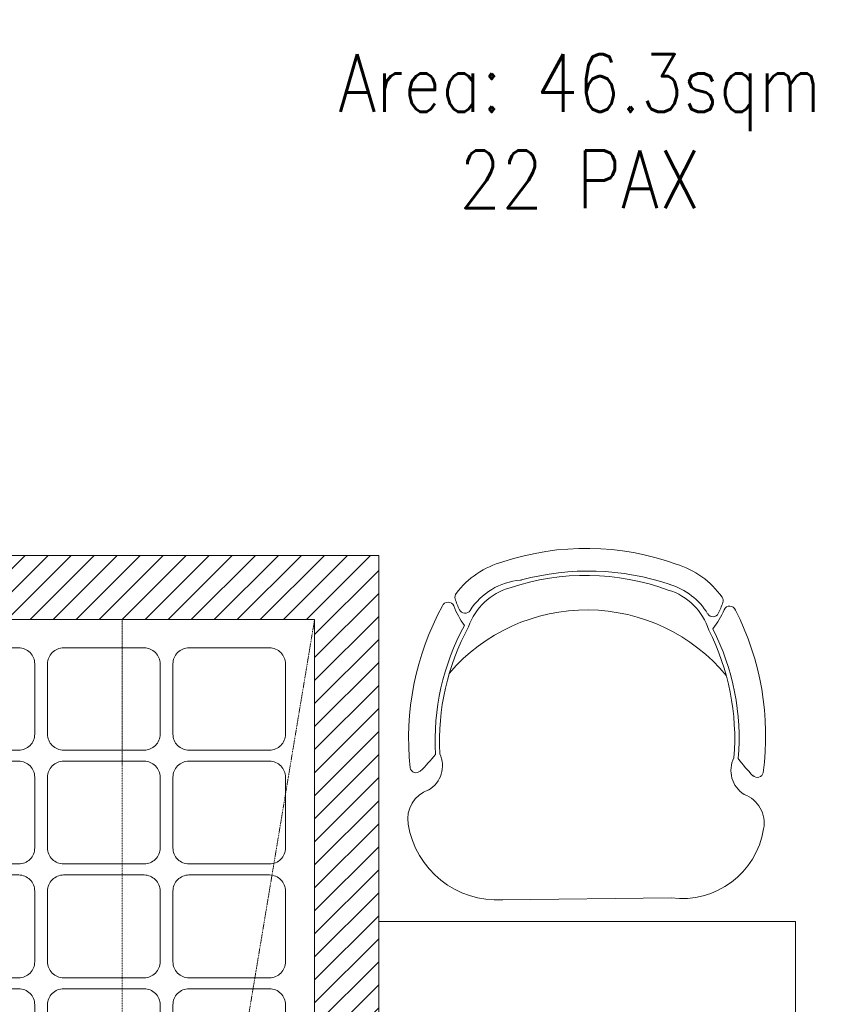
# Model space of a CAD drawing. Header units: millimetres. Extents: x 325 to 175091, y -14729 to 20560.
# Tile 9 of 25: x 89388 to 90675, y 10066 to 11602. Entities that reach past the tile are written whole.
import ezdxf

# ---------------------------------------------------------------- set-up
doc = ezdxf.new("R2010")
doc.units = ezdxf.units.MM
doc.header["$LTSCALE"] = 2.5
doc.linetypes.add('( Hidden )', pattern=[0.375, 0.25, -0.125])
doc.linetypes.add('DASHDOT2', pattern=[0.5, 0.25, -0.125, 0, -0.125])
doc.layers.get('0').update_dxf_attribs({"color": 8, "lineweight": 5})
for name, color, linetype, lineweight in [('ELEVATION 1', 8, 'Continuous', 5), ('FURNITURES', 8, 'Continuous', 5), ('HATCH LIGHT', 8, 'Continuous', 5), ('K Equipment', 8, 'Continuous', 5), ('ROOM TEXT', 8, 'Continuous', 5), ('WALL', 8, 'Continuous', 5)]:
    doc.layers.add(name, color=color, linetype=linetype, lineweight=lineweight)
doc.styles.add('MTEXT', font='romans.shx', dxfattribs={"width": 0.85})
doc.dimstyles.new('AJKD_30', dxfattribs={"dimscale": 30, "dimtxt": 2, "dimasz": 1, "dimexe": 0.8, "dimexo": 0.8, "dimgap": 0.5, "dimtad": 1, "dimdec": 0, "dimzin": 0, "dimdsep": 46, "dimtxsty": 'Standard', "dimblk": 'ARCHTICK', "dimcen": 0.125, "dimclrd": 251, "dimclre": 251, "dimclrt": 42, "dimadec": 0, "dimazin": 0, "dimtfac": 1, "dimtdec": 0, "dimtix": 1, "dimtmove": 0, "dimatfit": 3, "dimfxl": 1, "dimtolj": 1, "dimtzin": 0, "dimarcsym": 1})

# ---------------------------------------------------------------- blocks, each defined once
blk = doc.blocks.new('existingdisplay01')
for points in [[(-1500, 680), (0, 680), (0, 880), (-1500, 880)], [(-1500, 680), (-1500, 0), (0, 0), (0, 680)]]:
    blk.add_lwpolyline(points, close=True)
for points in [[(-1065.5, 436.5, -0.414214), (-1090.5, 461.5), (-1090.5, 587.1, -0.414214), (-1065.5, 612.1), (-955.8, 612.1, -0.414214), (-930.8, 587.1), (-930.8, 461.5, -0.414214), (-955.8, 436.5), (-1065.5, 436.5)], [(-1065.5, 240.9, -0.414214), (-1090.5, 265.9), (-1090.5, 391.5, -0.414214), (-1065.5, 416.5), (-955.8, 416.5, -0.414214), (-930.8, 391.5), (-930.8, 265.9, -0.414214), (-955.8, 240.9), (-1065.5, 240.9)], [(-1065.5, 45.3, -0.414214), (-1090.5, 70.3), (-1090.5, 195.9, -0.414214), (-1065.5, 220.9), (-955.8, 220.9, -0.414214), (-930.8, 195.9), (-930.8, 70.3, -0.414214), (-955.8, 45.3), (-1065.5, 45.3)]]:
    blk.add_lwpolyline(points, format="xyb")
for points in [[(-913.6, 461.5), (-913.6, 587.1, -0.414214), (-888.6, 612.1), (-778.3, 612.1, -0.414214), (-753.3, 587.1), (-753.3, 461.5, -0.414214), (-778.3, 436.5), (-888.6, 436.5, -0.414214)], [(-736.1, 461.5), (-736.1, 587.1, -0.414214), (-711.1, 612.1), (-600.8, 612.1, -0.414214), (-575.8, 587.1), (-575.8, 461.5, -0.414214), (-600.8, 436.5), (-711.1, 436.5, -0.414214)], [(-398.3, 461.5), (-398.3, 587.1, 0.414214), (-423.3, 612.1), (-533.6, 612.1, 0.414214), (-558.6, 587.1), (-558.6, 461.5, 0.414214), (-533.6, 436.5), (-423.3, 436.5, 0.414214)], [(-220.8, 461.5), (-220.8, 587.1, 0.414214), (-245.8, 612.1), (-356.1, 612.1, 0.414214), (-381.1, 587.1), (-381.1, 461.5, 0.414214), (-356.1, 436.5), (-245.8, 436.5, 0.414214)], [(-44, 461.5), (-44, 587.1, 0.414214), (-69, 612.1), (-178.6, 612.1, 0.414214), (-203.6, 587.1), (-203.6, 461.5, 0.414214), (-178.6, 436.5), (-69, 436.5, 0.414214)], [(-913.6, 265.9), (-913.6, 391.5, -0.414214), (-888.6, 416.5), (-778.3, 416.5, -0.414214), (-753.3, 391.5), (-753.3, 265.9, -0.414214), (-778.3, 240.9), (-888.6, 240.9, -0.414214)], [(-736.1, 265.9), (-736.1, 391.5, -0.414214), (-711.1, 416.5), (-600.8, 416.5, -0.414214), (-575.8, 391.5), (-575.8, 265.9, -0.414214), (-600.8, 240.9), (-711.1, 240.9, -0.414214)], [(-398.3, 265.9), (-398.3, 391.5, 0.414214), (-423.3, 416.5), (-533.6, 416.5, 0.414214), (-558.6, 391.5), (-558.6, 265.9, 0.414214), (-533.6, 240.9), (-423.3, 240.9, 0.414214)], [(-220.8, 265.9), (-220.8, 391.5, 0.414214), (-245.8, 416.5), (-356.1, 416.5, 0.414214), (-381.1, 391.5), (-381.1, 265.9, 0.414214), (-356.1, 240.9), (-245.8, 240.9, 0.414214)], [(-44, 265.9), (-44, 391.5, 0.414214), (-69, 416.5), (-178.6, 416.5, 0.414214), (-203.6, 391.5), (-203.6, 265.9, 0.414214), (-178.6, 240.9), (-69, 240.9, 0.414214)], [(-913.6, 70.3), (-913.6, 195.9, -0.414214), (-888.6, 220.9), (-778.3, 220.9, -0.414214), (-753.3, 195.9), (-753.3, 70.3, -0.414214), (-778.3, 45.3), (-888.6, 45.3, -0.414214)], [(-736.1, 70.3), (-736.1, 195.9, -0.414214), (-711.1, 220.9), (-600.8, 220.9, -0.414214), (-575.8, 195.9), (-575.8, 70.3, -0.414214), (-600.8, 45.3), (-711.1, 45.3, -0.414214)], [(-398.3, 70.3), (-398.3, 195.9, 0.414214), (-423.3, 220.9), (-533.6, 220.9, 0.414214), (-558.6, 195.9), (-558.6, 70.3, 0.414214), (-533.6, 45.3), (-423.3, 45.3, 0.414214)], [(-220.8, 70.3), (-220.8, 195.9, 0.414214), (-245.8, 220.9), (-356.1, 220.9, 0.414214), (-381.1, 195.9), (-381.1, 70.3, 0.414214), (-356.1, 45.3), (-245.8, 45.3, 0.414214)], [(-44, 70.3), (-44, 195.9, 0.414214), (-69, 220.9), (-178.6, 220.9, 0.414214), (-203.6, 195.9), (-203.6, 70.3, 0.414214), (-178.6, 45.3), (-69, 45.3, 0.414214)]]:
    blk.add_lwpolyline(points, format="xyb", close=True)
blk = doc.blocks.new('_ArchTick')
at = {"color": 0, "linetype": 'ByBlock', "const_width": 0.15}
blk.add_lwpolyline([(-0.5, -0.5), (0.5, 0.5)], dxfattribs=at)
blk = doc.blocks.new('04P-CH~1')
at = {"layer": 'FURNITURES'}
blk.add_line((-0.6031, 0.6002), (-0.3259, 0.597), dxfattribs=at)
for centre, radius, start, end in [((-0.6123, 0.4516), 0.1489, 86.4583, 170.8444), ((-0.3081, 0.4618), 0.1363, 9.1324, 97.5079), ((-0.7092, 0.4672), 0.0508, 170.8444, 251.0023), ((-0.2234, 0.474), 0.0508, 290.5941, 10.752), ((-0.181, 0.3871), 0.0464, 121.9243, 206.893), ((-0.7491, 0.3792), 0.0464, 334.7034, 59.6721), ((-0.7462, 0.3807), 0.01, 46.5664, 168.9611), ((-0.6261, 0.3299), 0.456, 332.972, 7.6668), ((-0.0151, 0.2198), 0.2488, 135.03, 143.5831), ((-0.184, 0.3885), 0.01, 12.6352, 135.03), ((-0.3026, 0.3344), 0.456, 173.9296, 208.6243), ((-0.9103, 0.2073), 0.2488, 38.0132, 46.5664), ((-0.3125, 0.3391), 0.4025, 176.9457, 208.3688), ((-0.3123, 0.339), 0.3954, 177.0537, 208.5232), ((-0.6165, 0.3348), 0.3954, 333.0732, 4.5427), ((-0.6164, 0.3348), 0.4025, 333.2275, 4.6507), ((-0.465, 0.421), 0.2985, 220.6848, 320.3883), ((-0.5509, 0.0634), 0.1433, 143.887, 158.5326), ((-0.5651, 0.1825), 0.1, 198.8658, 254.7715), ((-0.3595, 0.1854), 0.1, 286.8249, 342.7306), ((-0.3704, 0.0659), 0.1433, 23.0638, 37.7094), ((-0.2571, 0.1237), 0.01, 27.0243, 148.9208), ((-0.6935, 0.1195), 0.01, 200.826, 338.5326), ((-0.5509, 0.0634), 0.1371, 154.5721, 162.6985), ((-0.6657, 0.118), 0.01, 32.6756, 154.5721), ((-0.5651, 0.1825), 0.1095, 212.6756, 265.1902), ((-0.3595, 0.1854), 0.1095, 286.8249, 328.9208), ((-0.3704, 0.0659), 0.1371, 18.8979, 27.0243), ((-0.2294, 0.126), 0.01, 203.0638, 340.7704), ((-0.6722, 0.1012), 0.01, 162.6985, 217.1873), ((-0.3595, 0.1854), 0.1445, 286.8249, 324.409), ((-0.2501, 0.1071), 0.01, 324.409, 18.8979), ((-0.5651, 0.1825), 0.1445, 217.1873, 254.7715), ((-0.4661, 0.4573), 0.3918, 251.3562, 290.2402), ((-0.5751, 0.0635), 0.01, 75.1708, 85.1902), ((-0.4624, 0.4792), 0.4208, 254.8305, 288.6631), ((-0.4661, 0.456), 0.435, 251.649, 289.9474)]:
    blk.add_arc(centre, radius, start, end, dxfattribs=at)

msp = doc.modelspace()

# ---------------------------------------------------------------- hatches: boundary and pattern name
at = {"layer": 'HATCH LIGHT'}
h = msp.add_hatch(dxfattribs=at)
h.set_pattern_fill('ANSI31', color=256, scale=8)
h.paths.add_polyline_path([(89948.4, 10765.7), (87348.4, 10765.7), (87348.4, 10665.7), (89848.4, 10665.7), (89848.4, 9165.7), (89848.4, 8865.7), (89948.4, 8865.7)])

# ---------------------------------------------------------------- linework, layer by layer
at = {"layer": 'ELEVATION 1', "linetype": '( Hidden )', "ltscale": 4}
msp.add_spline([(90934.5, 16124.2), (90477, 15643.2), (90479.3, 15346.9), (90812, 14833.8), (90909.9, 12969.1), (90718.6, 10979), (90964.4, 6449.2), (91143.9, 8091.7), (91180.6, 11321.8), (91273.7, 12768.9), (91935.5, 13732.9), (92411.7, 14039.8), (92824.3, 14422.8)], degree=3, dxfattribs=at)
at = {"layer": 'FURNITURES'}
msp.add_lwpolyline([(90598.4, 9545.1), (90598.4, 10195.1), (89948.4, 10195.1), (89948.4, 9545.1)], close=True, dxfattribs=at)
at = {"layer": 'K Equipment', "color": 252, "linetype": 'DASHDOT2', "lineweight": 5, "ltscale": 2, "true_color": 0x939598}
msp.add_line((89848.4, 10665.7), (89548.4, 8865.7), dxfattribs=at)
msp.add_lwpolyline([(89548.4, 10665.7), (89548.4, 8865.7), (89848.4, 8865.7), (89848.4, 10665.7)], close=True, dxfattribs=at)
at = {"layer": 'WALL'}
for p, q in [((87348.4, 10765.7), (89948.4, 10765.7)), ((89948.4, 10765.7), (89948.4, 8865.7)), ((87348.4, 10665.7), (89848.4, 10665.7)), ((89848.4, 10665.7), (89848.4, 8865.7))]:
    msp.add_line(p, q, dxfattribs=at)

# ---------------------------------------------------------------- block references
at = {"layer": 'FURNITURES', "xscale": -946.5666576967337, "yscale": 946.5666576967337, "zscale": 946.5666576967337, "rotation": 180}
msp.add_blockref('04P-CH~1', (90713.1, 10796.8), dxfattribs=at)
at = {"layer": 'K Equipment', "rotation": 90}
msp.add_blockref('existingdisplay01', (89848.4, 10665.7), dxfattribs=at)

# ---------------------------------------------------------------- texts
at = {"layer": 'ROOM TEXT', "insert": (89681, 11307.8, 0.2), "char_height": 90, "attachment_point": 7, "style": 'MTEXT'}
msp.add_mtext_dynamic_manual_height_columns('\\A1;\\pxqc;Area: 46.3sqm\\P22 PAX', width=1162.931, gutter_width=1.8, heights=[0], dxfattribs=at)

# ---------------------------------------------------------------- leaders
at = {"layer": 'FURNITURES'}
msp.add_leader([(88866.7, 10035.7), (89548.4, 10035.7)], dimstyle='AJKD_30', override={"dimasz": 5, "dimgap": 0.5, "dimtad": 0, "dimldrblk": 'DotBlank', "dimfxl": 0.18, "dimfxlon": 1, "dimarcsym": 2}, dxfattribs=at)

doc.saveas('drawing.dxf')
